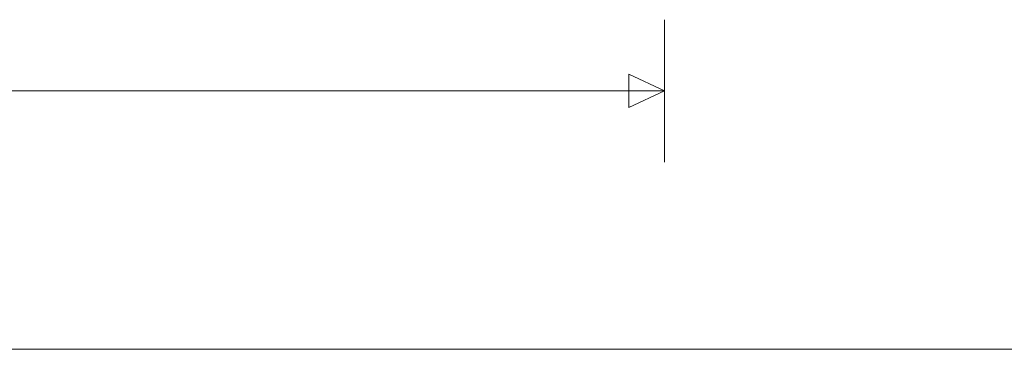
# Model space of a CAD drawing. Header units: millimetres. Extents: x 164654 to 368283, y 131426 to 252133.
# Tile 141 of 144: x 354087 to 356850, y 247833 to 248759. Entities that reach past the tile are written whole.
import ezdxf

# ---------------------------------------------------------------- set-up
doc = ezdxf.new("R2010")
doc.units = ezdxf.units.MM
doc.header["$LTSCALE"] = 400
doc.layers.add('None', color=7, linetype='Continuous', lineweight=9)
doc.layers.add('Tekst', color=140, linetype='Continuous', lineweight=15)

# ---------------------------------------------------------------- blocks, each defined once
blk = doc.blocks.new('*U518')
at = {"layer": 'None', "color": 43, "linetype": 'Continuous', "lineweight": 9}
blk.add_line((58491.1, -20069.5), (58491.1, -35355.5), dxfattribs=at)
blk = doc.blocks.new('*U1358')
at = {"layer": 'None', "color": 140, "linetype": 'Continuous', "lineweight": 15}
blk.add_line((59217.1, -24400), (59217.1, -30920), dxfattribs=at)
at = {"layer": 'None', "color": 140, "lineweight": 15}
for p, q in [((59217.1, -30920), (59170.5, -30820)), ((59170.5, -30820), (59263.7, -30820)), ((59217.1, -30920), (59263.7, -30820))]:
    blk.add_line(p, q, dxfattribs=at)
at = {"layer": 'Tekst', "color": 140, "linetype": 'Continuous', "lineweight": 15}
blk.add_line((59017.1, -30920), (59417.1, -30920), dxfattribs=at)

msp = doc.modelspace()

# ---------------------------------------------------------------- block references
at = {"layer": 'None', "color": 7, "rotation": 90}
for name in ['*U1358', '*U518']:
    msp.add_blockref(name, (324976.97992, 189341.69912), dxfattribs=at)

doc.saveas('drawing.dxf')
